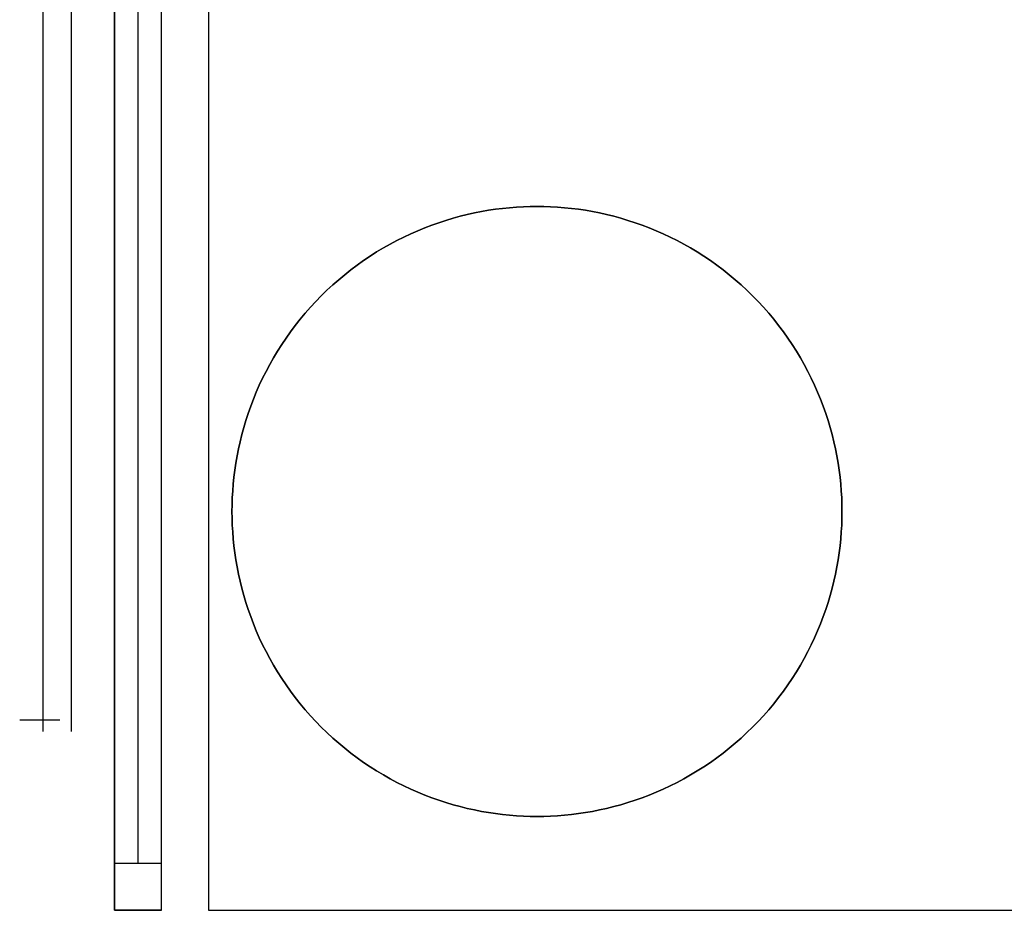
# Model space of a CAD drawing. Header units: millimetres. Extents: x -63 to 66, y -26 to 26.
# Tile 2 of 6: x 12 to 33, y -26 to -7. Entities that reach past the tile are written whole.
import ezdxf

# ---------------------------------------------------------------- set-up
doc = ezdxf.new("R2010")
doc.units = ezdxf.units.MM
doc.header["$MEASUREMENT"] = 0
doc.layers.add('Predefinito', color=5, linetype='Continuous')

msp = doc.modelspace()

# ---------------------------------------------------------------- linework, layer by layer
at = {"layer": 'Predefinito'}
for points in [[(13.821, -26), (13.821, 26)], [(13.821, 26), (13.821, -26)], [(14.821, -26), (14.821, 26)], [(14.821, -26), (14.821, 26)], [(15.821, 26), (15.821, -26)], [(15.821, 26), (15.821, -26)], [(13.821, 25), (13.821, -25)], [(14.321, -25), (14.321, 25)], [(14.821, -25), (14.821, 25)], [(12.297, -22.192), (12.297, 22.192)], [(12.901, -22.192), (12.901, 22.192)], [(16.321, -17.5), (16.323, -17.356), (16.327, -17.21), (16.336, -17.064), (16.347, -16.916), (16.362, -16.767), (16.381, -16.618), (16.403, -16.468), (16.43, -16.317), (16.459, -16.166), (16.493, -16.015), (16.53, -15.863), (16.572, -15.711), (16.617, -15.56), (16.667, -15.409), (16.72, -15.258), (16.777, -15.107), (16.839, -14.958), (16.904, -14.809), (16.974, -14.661), (17.047, -14.515), (17.125, -14.369), (17.206, -14.226), (17.291, -14.083), (17.381, -13.943), (17.474, -13.805), (17.57, -13.669), (17.671, -13.535), (17.775, -13.403), (17.882, -13.274), (17.993, -13.148), (18.107, -13.024), (18.225, -12.904), (18.345, -12.786), (18.469, -12.672), (18.595, -12.561), (18.724, -12.454), (18.856, -12.35), (18.99, -12.249), (19.126, -12.153), (19.264, -12.06), (19.404, -11.97), (19.547, -11.885), (19.69, -11.804), (19.836, -11.726), (19.982, -11.653), (20.13, -11.583), (20.279, -11.518), (20.428, -11.456), (20.579, -11.399), (20.73, -11.346), (20.881, -11.296), (21.032, -11.251), (21.184, -11.209), (21.336, -11.172), (21.487, -11.138), (21.638, -11.109), (21.789, -11.082), (21.939, -11.06), (22.088, -11.041), (22.237, -11.026), (22.385, -11.015), (22.531, -11.006), (22.677, -11.002), (22.821, -11), (22.965, -11.002), (23.111, -11.006), (23.257, -11.015), (23.405, -11.026), (23.554, -11.041), (23.703, -11.06), (23.853, -11.082), (24.004, -11.109), (24.155, -11.138), (24.306, -11.172), (24.458, -11.209), (24.61, -11.251), (24.761, -11.296), (24.912, -11.346), (25.063, -11.399), (25.214, -11.456), (25.363, -11.518), (25.512, -11.583), (25.66, -11.653), (25.806, -11.726), (25.952, -11.804), (26.095, -11.885), (26.238, -11.97), (26.378, -12.06), (26.516, -12.153), (26.652, -12.249), (26.786, -12.35), (26.918, -12.454), (27.047, -12.561), (27.173, -12.672), (27.297, -12.786), (27.417, -12.904), (27.535, -13.024), (27.649, -13.148), (27.76, -13.274), (27.867, -13.403), (27.971, -13.535), (28.072, -13.669), (28.168, -13.805), (28.261, -13.943), (28.351, -14.083), (28.436, -14.226), (28.517, -14.369), (28.595, -14.515), (28.668, -14.661), (28.738, -14.809), (28.803, -14.958), (28.865, -15.107), (28.922, -15.258), (28.975, -15.409), (29.025, -15.56), (29.07, -15.711), (29.112, -15.863), (29.149, -16.015), (29.183, -16.166), (29.212, -16.317), (29.239, -16.468), (29.261, -16.618), (29.28, -16.767), (29.295, -16.916), (29.306, -17.064), (29.315, -17.21), (29.319, -17.356), (29.321, -17.5)], [(29.321, -17.5), (29.319, -17.356), (29.315, -17.21), (29.306, -17.064), (29.295, -16.916), (29.28, -16.767), (29.261, -16.618), (29.239, -16.468), (29.212, -16.317), (29.183, -16.166), (29.149, -16.015), (29.112, -15.863), (29.07, -15.711), (29.025, -15.56), (28.975, -15.409), (28.922, -15.258), (28.865, -15.107), (28.803, -14.958), (28.738, -14.809), (28.668, -14.661), (28.595, -14.515), (28.517, -14.369), (28.436, -14.226), (28.351, -14.083), (28.261, -13.943), (28.168, -13.805), (28.072, -13.669), (27.971, -13.535), (27.867, -13.403), (27.76, -13.274), (27.649, -13.148), (27.535, -13.024), (27.417, -12.904), (27.297, -12.786), (27.173, -12.672), (27.047, -12.561), (26.918, -12.454), (26.786, -12.35), (26.652, -12.249), (26.516, -12.153), (26.378, -12.06), (26.238, -11.97), (26.095, -11.885), (25.952, -11.804), (25.806, -11.726), (25.66, -11.653), (25.512, -11.583), (25.363, -11.518), (25.214, -11.456), (25.063, -11.399), (24.912, -11.346), (24.761, -11.296), (24.61, -11.251), (24.458, -11.209), (24.306, -11.172), (24.155, -11.138), (24.004, -11.109), (23.853, -11.082), (23.703, -11.06), (23.554, -11.041), (23.405, -11.026), (23.257, -11.015), (23.111, -11.006), (22.965, -11.002), (22.821, -11), (22.677, -11.002), (22.531, -11.006), (22.385, -11.015), (22.237, -11.026), (22.088, -11.041), (21.939, -11.06), (21.789, -11.082), (21.638, -11.109), (21.487, -11.138), (21.336, -11.172), (21.184, -11.209), (21.032, -11.251), (20.881, -11.296), (20.73, -11.346), (20.579, -11.399), (20.428, -11.456), (20.279, -11.518), (20.13, -11.583), (19.982, -11.653), (19.836, -11.726), (19.69, -11.804), (19.547, -11.885), (19.404, -11.97), (19.264, -12.06), (19.126, -12.153), (18.99, -12.249), (18.856, -12.35), (18.724, -12.454), (18.595, -12.561), (18.469, -12.672), (18.345, -12.786), (18.225, -12.904), (18.107, -13.024), (17.993, -13.148), (17.882, -13.274), (17.775, -13.403), (17.671, -13.535), (17.57, -13.669), (17.474, -13.805), (17.381, -13.943), (17.291, -14.083), (17.206, -14.226), (17.125, -14.369), (17.047, -14.515), (16.974, -14.661), (16.904, -14.809), (16.839, -14.958), (16.777, -15.107), (16.72, -15.258), (16.667, -15.409), (16.617, -15.56), (16.572, -15.711), (16.53, -15.863), (16.493, -16.015), (16.459, -16.166), (16.43, -16.317), (16.403, -16.468), (16.381, -16.618), (16.362, -16.767), (16.347, -16.916), (16.336, -17.064), (16.327, -17.21), (16.323, -17.356), (16.321, -17.5)], [(16.321, -17.5), (16.323, -17.356), (16.327, -17.21), (16.336, -17.064), (16.347, -16.916), (16.362, -16.767), (16.381, -16.618), (16.403, -16.468), (16.43, -16.317), (16.459, -16.166), (16.493, -16.015), (16.53, -15.863), (16.572, -15.711), (16.617, -15.56), (16.667, -15.409), (16.72, -15.258), (16.777, -15.107), (16.839, -14.958), (16.904, -14.809), (16.974, -14.661), (17.047, -14.515), (17.125, -14.369), (17.206, -14.226), (17.291, -14.083), (17.381, -13.943), (17.474, -13.805), (17.57, -13.669), (17.671, -13.535), (17.775, -13.403), (17.882, -13.274), (17.993, -13.148), (18.107, -13.024), (18.225, -12.904), (18.345, -12.786), (18.469, -12.672), (18.595, -12.561), (18.724, -12.454), (18.856, -12.35), (18.99, -12.249), (19.126, -12.153), (19.264, -12.06), (19.404, -11.97), (19.547, -11.885), (19.69, -11.804), (19.836, -11.726), (19.982, -11.653), (20.13, -11.583), (20.279, -11.518), (20.428, -11.456), (20.579, -11.399), (20.73, -11.346), (20.881, -11.296), (21.032, -11.251), (21.184, -11.209), (21.336, -11.172), (21.487, -11.138), (21.638, -11.109), (21.789, -11.082), (21.939, -11.06), (22.088, -11.041), (22.237, -11.026), (22.385, -11.015), (22.531, -11.006), (22.677, -11.002), (22.821, -11), (22.965, -11.002), (23.111, -11.006), (23.257, -11.015), (23.405, -11.026), (23.554, -11.041), (23.703, -11.06), (23.853, -11.082), (24.004, -11.109), (24.155, -11.138), (24.306, -11.172), (24.458, -11.209), (24.61, -11.251), (24.761, -11.296), (24.912, -11.346), (25.063, -11.399), (25.214, -11.456), (25.363, -11.518), (25.512, -11.583), (25.66, -11.653), (25.806, -11.726), (25.952, -11.804), (26.095, -11.885), (26.238, -11.97), (26.378, -12.06), (26.516, -12.153), (26.652, -12.249), (26.786, -12.35), (26.918, -12.454), (27.047, -12.561), (27.173, -12.672), (27.297, -12.786), (27.417, -12.904), (27.535, -13.024), (27.649, -13.148), (27.76, -13.274), (27.867, -13.403), (27.971, -13.535), (28.072, -13.669), (28.168, -13.805), (28.261, -13.943), (28.351, -14.083), (28.436, -14.226), (28.517, -14.369), (28.595, -14.515), (28.668, -14.661), (28.738, -14.809), (28.803, -14.958), (28.865, -15.107), (28.922, -15.258), (28.975, -15.409), (29.025, -15.56), (29.07, -15.711), (29.112, -15.863), (29.149, -16.015), (29.183, -16.166), (29.212, -16.317), (29.239, -16.468), (29.261, -16.618), (29.28, -16.767), (29.295, -16.916), (29.306, -17.064), (29.315, -17.21), (29.319, -17.356), (29.321, -17.5)], [(29.321, -17.5), (29.319, -17.644), (29.315, -17.79), (29.306, -17.936), (29.295, -18.084), (29.28, -18.233), (29.261, -18.382), (29.239, -18.532), (29.212, -18.683), (29.183, -18.834), (29.149, -18.985), (29.112, -19.137), (29.07, -19.289), (29.025, -19.44), (28.975, -19.591), (28.922, -19.742), (28.865, -19.893), (28.803, -20.042), (28.738, -20.191), (28.668, -20.339), (28.595, -20.485), (28.517, -20.631), (28.436, -20.774), (28.351, -20.917), (28.261, -21.057), (28.168, -21.195), (28.072, -21.331), (27.971, -21.465), (27.867, -21.597), (27.76, -21.726), (27.649, -21.852), (27.535, -21.976), (27.417, -22.096), (27.297, -22.214), (27.173, -22.328), (27.047, -22.439), (26.918, -22.546), (26.786, -22.65), (26.652, -22.751), (26.516, -22.847), (26.378, -22.94), (26.238, -23.03), (26.095, -23.115), (25.952, -23.196), (25.806, -23.274), (25.66, -23.347), (25.512, -23.417), (25.363, -23.482), (25.214, -23.544), (25.063, -23.601), (24.912, -23.654), (24.761, -23.704), (24.61, -23.749), (24.458, -23.791), (24.306, -23.828), (24.155, -23.862), (24.004, -23.891), (23.853, -23.918), (23.703, -23.94), (23.554, -23.959), (23.405, -23.974), (23.257, -23.985), (23.111, -23.994), (22.965, -23.998), (22.821, -24), (22.677, -23.998), (22.531, -23.994), (22.385, -23.985), (22.237, -23.974), (22.088, -23.959), (21.939, -23.94), (21.789, -23.918), (21.638, -23.891), (21.487, -23.862), (21.336, -23.828), (21.184, -23.791), (21.032, -23.749), (20.881, -23.704), (20.73, -23.654), (20.579, -23.601), (20.428, -23.544), (20.279, -23.482), (20.13, -23.417), (19.982, -23.347), (19.836, -23.274), (19.69, -23.196), (19.547, -23.115), (19.404, -23.03), (19.264, -22.94), (19.126, -22.847), (18.99, -22.751), (18.856, -22.65), (18.724, -22.546), (18.595, -22.439), (18.469, -22.328), (18.345, -22.214), (18.225, -22.096), (18.107, -21.976), (17.993, -21.852), (17.882, -21.726), (17.775, -21.597), (17.671, -21.465), (17.57, -21.331), (17.474, -21.195), (17.381, -21.057), (17.291, -20.917), (17.206, -20.774), (17.125, -20.631), (17.047, -20.485), (16.974, -20.339), (16.904, -20.191), (16.839, -20.042), (16.777, -19.893), (16.72, -19.742), (16.667, -19.591), (16.617, -19.44), (16.572, -19.289), (16.53, -19.137), (16.493, -18.985), (16.459, -18.834), (16.43, -18.683), (16.403, -18.532), (16.381, -18.382), (16.362, -18.233), (16.347, -18.084), (16.336, -17.936), (16.327, -17.79), (16.323, -17.644), (16.321, -17.5)], [(16.321, -17.5), (16.323, -17.644), (16.327, -17.79), (16.336, -17.936), (16.347, -18.084), (16.362, -18.233), (16.381, -18.382), (16.403, -18.532), (16.43, -18.683), (16.459, -18.834), (16.493, -18.985), (16.53, -19.137), (16.572, -19.289), (16.617, -19.44), (16.667, -19.591), (16.72, -19.742), (16.777, -19.893), (16.839, -20.042), (16.904, -20.191), (16.974, -20.339), (17.047, -20.485), (17.125, -20.631), (17.206, -20.774), (17.291, -20.917), (17.381, -21.057), (17.474, -21.195), (17.57, -21.331), (17.671, -21.465), (17.775, -21.597), (17.882, -21.726), (17.993, -21.852), (18.107, -21.976), (18.225, -22.096), (18.345, -22.214), (18.469, -22.328), (18.595, -22.439), (18.724, -22.546), (18.856, -22.65), (18.99, -22.751), (19.126, -22.847), (19.264, -22.94), (19.404, -23.03), (19.547, -23.115), (19.69, -23.196), (19.836, -23.274), (19.982, -23.347), (20.13, -23.417), (20.279, -23.482), (20.428, -23.544), (20.579, -23.601), (20.73, -23.654), (20.881, -23.704), (21.032, -23.749), (21.184, -23.791), (21.336, -23.828), (21.487, -23.862), (21.638, -23.891), (21.789, -23.918), (21.939, -23.94), (22.088, -23.959), (22.237, -23.974), (22.385, -23.985), (22.531, -23.994), (22.677, -23.998), (22.821, -24), (22.965, -23.998), (23.111, -23.994), (23.257, -23.985), (23.405, -23.974), (23.554, -23.959), (23.703, -23.94), (23.853, -23.918), (24.004, -23.891), (24.155, -23.862), (24.306, -23.828), (24.458, -23.791), (24.61, -23.749), (24.761, -23.704), (24.912, -23.654), (25.063, -23.601), (25.214, -23.544), (25.363, -23.482), (25.512, -23.417), (25.66, -23.347), (25.806, -23.274), (25.952, -23.196), (26.095, -23.115), (26.238, -23.03), (26.378, -22.94), (26.516, -22.847), (26.652, -22.751), (26.786, -22.65), (26.918, -22.546), (27.047, -22.439), (27.173, -22.328), (27.297, -22.214), (27.417, -22.096), (27.535, -21.976), (27.649, -21.852), (27.76, -21.726), (27.867, -21.597), (27.971, -21.465), (28.072, -21.331), (28.168, -21.195), (28.261, -21.057), (28.351, -20.917), (28.436, -20.774), (28.517, -20.631), (28.595, -20.485), (28.668, -20.339), (28.738, -20.191), (28.803, -20.042), (28.865, -19.893), (28.922, -19.742), (28.975, -19.591), (29.025, -19.44), (29.07, -19.289), (29.112, -19.137), (29.149, -18.985), (29.183, -18.834), (29.212, -18.683), (29.239, -18.532), (29.261, -18.382), (29.28, -18.233), (29.295, -18.084), (29.306, -17.936), (29.315, -17.79), (29.319, -17.644), (29.321, -17.5)], [(29.321, -17.5), (29.319, -17.644), (29.315, -17.79), (29.306, -17.936), (29.295, -18.084), (29.28, -18.233), (29.261, -18.382), (29.239, -18.532), (29.212, -18.683), (29.183, -18.834), (29.149, -18.985), (29.112, -19.137), (29.07, -19.289), (29.025, -19.44), (28.975, -19.591), (28.922, -19.742), (28.865, -19.893), (28.803, -20.042), (28.738, -20.191), (28.668, -20.339), (28.595, -20.485), (28.517, -20.631), (28.436, -20.774), (28.351, -20.917), (28.261, -21.057), (28.168, -21.195), (28.072, -21.331), (27.971, -21.465), (27.867, -21.597), (27.76, -21.726), (27.649, -21.852), (27.535, -21.976), (27.417, -22.096), (27.297, -22.214), (27.173, -22.328), (27.047, -22.439), (26.918, -22.546), (26.786, -22.65), (26.652, -22.751), (26.516, -22.847), (26.378, -22.94), (26.238, -23.03), (26.095, -23.115), (25.952, -23.196), (25.806, -23.274), (25.66, -23.347), (25.512, -23.417), (25.363, -23.482), (25.214, -23.544), (25.063, -23.601), (24.912, -23.654), (24.761, -23.704), (24.61, -23.749), (24.458, -23.791), (24.306, -23.828), (24.155, -23.862), (24.004, -23.891), (23.853, -23.918), (23.703, -23.94), (23.554, -23.959), (23.405, -23.974), (23.257, -23.985), (23.111, -23.994), (22.965, -23.998), (22.821, -24), (22.677, -23.998), (22.531, -23.994), (22.385, -23.985), (22.237, -23.974), (22.088, -23.959), (21.939, -23.94), (21.789, -23.918), (21.638, -23.891), (21.487, -23.862), (21.336, -23.828), (21.184, -23.791), (21.032, -23.749), (20.881, -23.704), (20.73, -23.654), (20.579, -23.601), (20.428, -23.544), (20.279, -23.482), (20.13, -23.417), (19.982, -23.347), (19.836, -23.274), (19.69, -23.196), (19.547, -23.115), (19.404, -23.03), (19.264, -22.94), (19.126, -22.847), (18.99, -22.751), (18.856, -22.65), (18.724, -22.546), (18.595, -22.439), (18.469, -22.328), (18.345, -22.214), (18.225, -22.096), (18.107, -21.976), (17.993, -21.852), (17.882, -21.726), (17.775, -21.597), (17.671, -21.465), (17.57, -21.331), (17.474, -21.195), (17.381, -21.057), (17.291, -20.917), (17.206, -20.774), (17.125, -20.631), (17.047, -20.485), (16.974, -20.339), (16.904, -20.191), (16.839, -20.042), (16.777, -19.893), (16.72, -19.742), (16.667, -19.591), (16.617, -19.44), (16.572, -19.289), (16.53, -19.137), (16.493, -18.985), (16.459, -18.834), (16.43, -18.683), (16.403, -18.532), (16.381, -18.382), (16.362, -18.233), (16.347, -18.084), (16.336, -17.936), (16.327, -17.79), (16.323, -17.644), (16.321, -17.5)], [(11.797, -21.942), (12.651, -21.942)], [(14.821, -25), (13.821, -25)], [(14.821, -26), (13.821, -26)], [(13.821, -26), (14.821, -26)], [(15.821, -26), (63.821, -26)], [(15.821, -26), (63.821, -26)]]:
    msp.add_lwpolyline(points, dxfattribs=at)
at = {"layer": 'Predefinito', "extrusion": (1, 0, 0)}
for points in [[(-11, 60), (-11, 59)], [(-17.5, 60), (-17.5, 59)], [(-17.5, 59), (-17.5, 60)], [(-24, 60), (-24, 59)], [(-25, 3), (-25.022, 3), (-25.045, 3.001), (-25.067, 3.002), (-25.09, 3.004), (-25.113, 3.006), (-25.136, 3.009), (-25.159, 3.013), (-25.182, 3.017), (-25.205, 3.021), (-25.229, 3.026), (-25.252, 3.032), (-25.275, 3.039), (-25.298, 3.046), (-25.322, 3.053), (-25.345, 3.061), (-25.368, 3.07), (-25.391, 3.08), (-25.414, 3.09), (-25.437, 3.1), (-25.459, 3.112), (-25.482, 3.124), (-25.504, 3.136), (-25.526, 3.149), (-25.547, 3.163), (-25.568, 3.177), (-25.589, 3.192), (-25.61, 3.208), (-25.63, 3.224), (-25.65, 3.24), (-25.67, 3.257), (-25.689, 3.275), (-25.707, 3.293), (-25.725, 3.311), (-25.743, 3.33), (-25.76, 3.35), (-25.776, 3.37), (-25.792, 3.39), (-25.808, 3.411), (-25.823, 3.432), (-25.837, 3.453), (-25.851, 3.474), (-25.864, 3.496), (-25.876, 3.518), (-25.888, 3.541), (-25.9, 3.563), (-25.91, 3.586), (-25.92, 3.609), (-25.93, 3.632), (-25.939, 3.655), (-25.947, 3.678), (-25.954, 3.702), (-25.961, 3.725), (-25.968, 3.748), (-25.974, 3.771), (-25.979, 3.795), (-25.983, 3.818), (-25.987, 3.841), (-25.991, 3.864), (-25.994, 3.887), (-25.996, 3.91), (-25.998, 3.933), (-25.999, 3.955), (-26, 3.978), (-26, 4)], [(-26, 4), (-26, 3.978), (-25.999, 3.955), (-25.998, 3.933), (-25.996, 3.91), (-25.994, 3.887), (-25.991, 3.864), (-25.987, 3.841), (-25.983, 3.818), (-25.979, 3.795), (-25.974, 3.771), (-25.968, 3.748), (-25.961, 3.725), (-25.954, 3.702), (-25.947, 3.678), (-25.939, 3.655), (-25.93, 3.632), (-25.92, 3.609), (-25.91, 3.586), (-25.9, 3.563), (-25.888, 3.541), (-25.876, 3.518), (-25.864, 3.496), (-25.851, 3.474), (-25.837, 3.453), (-25.823, 3.432), (-25.808, 3.411), (-25.792, 3.39), (-25.776, 3.37), (-25.76, 3.35), (-25.743, 3.33), (-25.725, 3.311), (-25.707, 3.293), (-25.689, 3.275), (-25.67, 3.257), (-25.65, 3.24), (-25.63, 3.224), (-25.61, 3.208), (-25.589, 3.192), (-25.568, 3.177), (-25.547, 3.163), (-25.526, 3.149), (-25.504, 3.136), (-25.482, 3.124), (-25.459, 3.112), (-25.437, 3.1), (-25.414, 3.09), (-25.391, 3.08), (-25.368, 3.07), (-25.345, 3.061), (-25.322, 3.053), (-25.298, 3.046), (-25.275, 3.039), (-25.252, 3.032), (-25.229, 3.026), (-25.205, 3.021), (-25.182, 3.017), (-25.159, 3.013), (-25.136, 3.009), (-25.113, 3.006), (-25.09, 3.004), (-25.067, 3.002), (-25.045, 3.001), (-25.022, 3), (-25, 3)], [(-26, 4), (-26, 3.978), (-25.999, 3.955), (-25.998, 3.933), (-25.996, 3.91), (-25.994, 3.887), (-25.991, 3.864), (-25.987, 3.841), (-25.983, 3.818), (-25.979, 3.795), (-25.974, 3.771), (-25.968, 3.748), (-25.961, 3.725), (-25.954, 3.702), (-25.947, 3.678), (-25.939, 3.655), (-25.93, 3.632), (-25.92, 3.609), (-25.91, 3.586), (-25.9, 3.563), (-25.888, 3.541), (-25.876, 3.518), (-25.864, 3.496), (-25.851, 3.474), (-25.837, 3.453), (-25.823, 3.432), (-25.808, 3.411), (-25.792, 3.39), (-25.776, 3.37), (-25.76, 3.35), (-25.743, 3.33), (-25.725, 3.311), (-25.707, 3.293), (-25.689, 3.275), (-25.67, 3.257), (-25.65, 3.24), (-25.63, 3.224), (-25.61, 3.208), (-25.589, 3.192), (-25.568, 3.177), (-25.547, 3.163), (-25.526, 3.149), (-25.504, 3.136), (-25.482, 3.124), (-25.459, 3.112), (-25.437, 3.1), (-25.414, 3.09), (-25.391, 3.08), (-25.368, 3.07), (-25.345, 3.061), (-25.322, 3.053), (-25.298, 3.046), (-25.275, 3.039), (-25.252, 3.032), (-25.229, 3.026), (-25.205, 3.021), (-25.182, 3.017), (-25.159, 3.013), (-25.136, 3.009), (-25.113, 3.006), (-25.09, 3.004), (-25.067, 3.002), (-25.045, 3.001), (-25.022, 3), (-25, 3)], [(-26, 4), (-26, 58)], [(-26, 58), (-26, 4)]]:
    msp.add_lwpolyline(points, dxfattribs=at)
at = {"layer": 'Predefinito', "extrusion": (0, 1, 0)}
for points in [[(-13.821, 58), (-13.821, 58.044), (-13.823, 58.089), (-13.826, 58.134), (-13.829, 58.18), (-13.834, 58.225), (-13.839, 58.271), (-13.846, 58.318), (-13.854, 58.364), (-13.864, 58.41), (-13.874, 58.457), (-13.885, 58.504), (-13.898, 58.55), (-13.912, 58.597), (-13.927, 58.643), (-13.944, 58.69), (-13.961, 58.736), (-13.98, 58.782), (-14, 58.828), (-14.022, 58.873), (-14.044, 58.919), (-14.068, 58.963), (-14.093, 59.008), (-14.12, 59.051), (-14.147, 59.094), (-14.176, 59.137), (-14.205, 59.179), (-14.236, 59.22), (-14.268, 59.261), (-14.301, 59.3), (-14.336, 59.339), (-14.371, 59.377), (-14.407, 59.414), (-14.444, 59.45), (-14.482, 59.485), (-14.521, 59.52), (-14.56, 59.553), (-14.601, 59.585), (-14.642, 59.616), (-14.684, 59.645), (-14.727, 59.674), (-14.77, 59.701), (-14.813, 59.728), (-14.858, 59.753), (-14.902, 59.777), (-14.948, 59.799), (-14.993, 59.821), (-15.039, 59.841), (-15.085, 59.86), (-15.131, 59.877), (-15.177, 59.894), (-15.224, 59.909), (-15.271, 59.923), (-15.317, 59.936), (-15.364, 59.947), (-15.411, 59.957), (-15.457, 59.967), (-15.503, 59.975), (-15.55, 59.982), (-15.596, 59.987), (-15.641, 59.992), (-15.687, 59.995), (-15.732, 59.998), (-15.777, 60), (-15.821, 60)], [(-15.821, 59), (-15.799, 59), (-15.776, 58.999), (-15.754, 58.998), (-15.731, 58.996), (-15.708, 58.994), (-15.685, 58.991), (-15.662, 58.987), (-15.639, 58.983), (-15.616, 58.979), (-15.592, 58.974), (-15.569, 58.968), (-15.546, 58.961), (-15.523, 58.954), (-15.499, 58.947), (-15.476, 58.939), (-15.453, 58.93), (-15.43, 58.92), (-15.407, 58.91), (-15.384, 58.9), (-15.362, 58.888), (-15.339, 58.876), (-15.317, 58.864), (-15.295, 58.851), (-15.274, 58.837), (-15.253, 58.823), (-15.232, 58.808), (-15.211, 58.792), (-15.191, 58.776), (-15.171, 58.76), (-15.151, 58.743), (-15.132, 58.725), (-15.114, 58.707), (-15.096, 58.689), (-15.078, 58.67), (-15.061, 58.65), (-15.045, 58.63), (-15.029, 58.61), (-15.013, 58.589), (-14.998, 58.568), (-14.984, 58.547), (-14.97, 58.526), (-14.957, 58.504), (-14.945, 58.482), (-14.933, 58.459), (-14.921, 58.437), (-14.911, 58.414), (-14.901, 58.391), (-14.891, 58.368), (-14.882, 58.345), (-14.874, 58.322), (-14.867, 58.298), (-14.86, 58.275), (-14.853, 58.252), (-14.847, 58.229), (-14.842, 58.205), (-14.838, 58.182), (-14.834, 58.159), (-14.83, 58.136), (-14.827, 58.113), (-14.825, 58.09), (-14.823, 58.067), (-14.822, 58.045), (-14.821, 58.022), (-14.821, 58)]]:
    msp.add_lwpolyline(points, dxfattribs=at)

doc.saveas('drawing.dxf')
